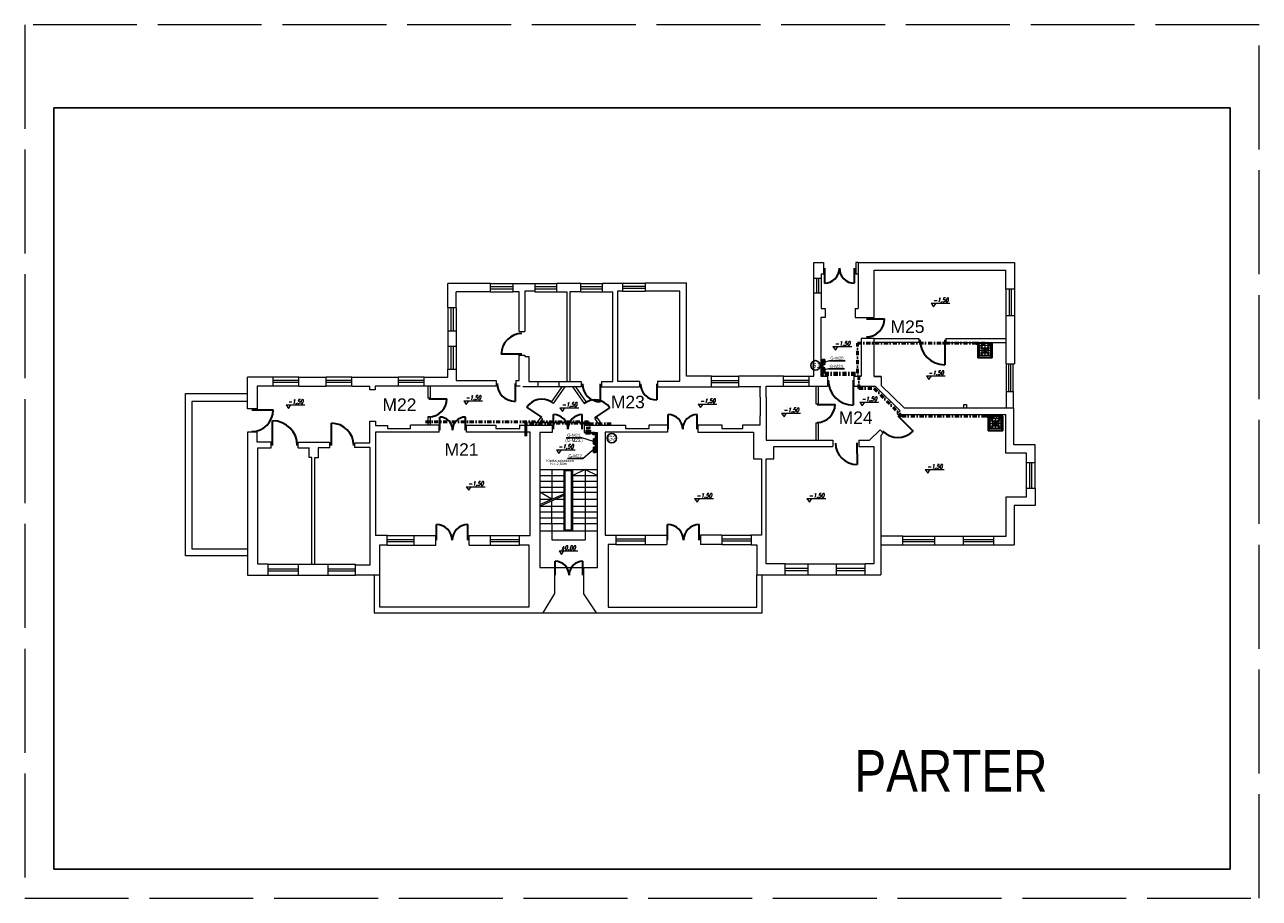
# Model space of a CAD drawing. Extents: x 34439 to 126910, y -74890 to 17912.
# Tile 4 of 144: x 43581 to 49521, y -32423 to -28223. Entities that reach past the tile are written whole.
import ezdxf
from ezdxf.enums import TextEntityAlignment as Align

# ---------------------------------------------------------------- set-up
doc = ezdxf.new("R2010")
doc.units = 0
doc.header["$MEASUREMENT"] = 0
for name, pattern in [('DASHDOT', [8.5, 4, -2, 0.5, -2]), ('DASHED', [19.05, 12.7, -6.35]), ('Przekrojowa', [600, 500, -100])]:
    doc.linetypes.add(name, pattern=pattern)
for name, color, linetype, lineweight in [('_konstrukcja', 96, 'Continuous', 20), ('_stolarka', 82, 'Continuous', 30), ('A-ARM', 1, 'Continuous', 15), ('gaz', 1, 'Continuous', 30), ('inst-gaz-rury', 50, 'Continuous', 50), ('inst. - C.O. - opis', 2, 'Continuous', 9), ('wymiar', 3, 'Continuous', 13), ('WYMIARKI', 10, 'Continuous', 13)]:
    doc.layers.add(name, color=color, linetype=linetype, lineweight=lineweight)
doc.layers.add('Opisy', color=2, linetype='Continuous')
doc.layers.add('urządzenia', color=140, linetype='Continuous')
doc.styles.add('Arial narrow', font='ARIALN.TTF')
doc.styles.add('GENERATED_STYLE_1', font='ARIAL.TTF')
doc.styles.add('ROMANS', font='SIMPLEX.SHX', dxfattribs={"width": 0.85, "oblique": 15, "height": 16})

# ---------------------------------------------------------------- blocks, each defined once
blk = doc.blocks.new('DYBY2002-B01x0504')
at = {"layer": 'A-ARM'}
for p, q in [((0, 60), (60, 60)), ((0, 0), (0, 60)), ((60, 60), (60, 5)), ((60, 0), (0, 0)), ((2.5, 11), (2.5, 55.5)), ((2.5, 45), (13.5, 45)), ((57.5, 34), (2.5, 34)), ((2.5, 33.5), (57.5, 33.5)), ((12.5, 22), (2.5, 22)), ((3.5, 56.5), (56.5, 56.5)), ((56.5, 10), (3.5, 10)), ((15.5, 47), (15.5, 56.5)), ((15.5, 25), (15.5, 43)), ((15.5, 10), (15.5, 19)), ((17.5, 45), (41.5, 45)), ((40, 22), (18.5, 22)), ((28.5, 11), (28.5, 55.5)), ((31.5, 55.5), (31.5, 11)), ((44.5, 56.5), (44.5, 48)), ((44.5, 42), (44.5, 26.5)), ((44.5, 17.5), (44.5, 10)), ((47.5, 45), (57.5, 45)), ((57.5, 22), (49, 22)), ((57.5, 55.5), (57.5, 11)), ((60, 5), (60, 5)), ((60, 5), (60, 0))]:
    blk.add_line(p, q, dxfattribs=at)
for centre, radius in [((15.5, 22), 3), ((15.5, 45), 2), ((44.5, 22), 4.5), ((44.5, 45), 3)]:
    blk.add_circle(centre, radius, dxfattribs=at)
for centre, start, end in [((3.5, 55.5), 90, 180), ((3.5, 11), 180, 270), ((56.5, 55.5), 0, 90), ((56.5, 11), 270, 0)]:
    blk.add_arc(centre, 1, start, end, dxfattribs=at)

msp = doc.modelspace()

# ---------------------------------------------------------------- hatches: boundary and pattern name
at = {"layer": 'inst-gaz-rury', "linetype": 'Continuous'}
h = msp.add_hatch(color=256, dxfattribs=at)
h.paths.add_polyline_path([(48164.3, -29754.5, 0.420252), (48162.8, -29753), (48162.8, -29754.5)])
h.paths.add_polyline_path([(48161.3, -29754.5, 0.408201), (48162.8, -29756), (48162.8, -29754.5)])
h.paths.add_polyline_path([(48162.8, -29754.5), (48162.8, -29756, 0.417728), (48164.3, -29754.5)])
for points in [[(48162.8, -29754.5), (48162.8, -29753, 0.409454), (48161.3, -29754.5, 0.001073), (48161.3, -29754.5)], [(47417.7, -29850), (47417.7, -29848.5, 0.409454), (47416.2, -29850, 0.001073), (47416.2, -29850)], [(47420.2, -29837.4), (47420.2, -29835.9, 0.409454), (47418.7, -29837.4, 0.001073), (47418.7, -29837.4)], [(47420.2, -29877.4), (47420.2, -29875.9, 0.409454), (47418.7, -29877.4, 0.001073), (47418.7, -29877.4)], [(47417.7, -29890), (47417.7, -29888.5, 0.409454), (47416.2, -29890, 0.001073), (47416.2, -29890)], [(47417.7, -29906.1), (47417.7, -29908.3, 0.409454), (47419.9, -29906.1, 0.001073), (47419.9, -29906.1)], [(48213.1, -30105.2), (48213.1, -30103.7, 0.409454), (48211.6, -30105.2, 0.001073), (48211.6, -30105.2)], [(46318.1, -30187.6), (46318.1, -30189.9, 0.409454), (46320.3, -30187.6, 0.001073), (46320.3, -30187.6)], [(46327.9, -30233.5), (46327.9, -30235, 0.409454), (46329.4, -30233.5, 0.001073), (46329.4, -30233.5)], [(46330.4, -30220.8), (46330.4, -30222.3, 0.409454), (46331.9, -30220.8, 0.001073), (46331.9, -30220.8)], [(46327.9, -30273.5), (46327.9, -30275, 0.409454), (46329.4, -30273.5, 0.001073), (46329.4, -30273.5)], [(46330.4, -30260.8), (46330.4, -30262.3, 0.409454), (46331.9, -30260.8, 0.001073), (46331.9, -30260.8)]]:
    msp.add_hatch(color=256, dxfattribs=at).paths.add_polyline_path(points)
h = msp.add_hatch(color=256, dxfattribs=at)
h.paths.add_polyline_path([(47419.2, -29850, 0.420252), (47417.7, -29848.5), (47417.7, -29850)])
h.paths.add_polyline_path([(47416.2, -29850, 0.408201), (47417.7, -29851.5), (47417.7, -29850)])
h.paths.add_polyline_path([(47417.7, -29850), (47417.7, -29851.5, 0.417728), (47419.2, -29850)])
h = msp.add_hatch(color=256, dxfattribs=at)
h.paths.add_polyline_path([(47421.7, -29837.4, 0.420252), (47420.2, -29835.9), (47420.2, -29837.4)])
h.paths.add_polyline_path([(47418.7, -29837.4, 0.408201), (47420.2, -29838.9), (47420.2, -29837.4)])
h.paths.add_polyline_path([(47420.2, -29837.4), (47420.2, -29838.9, 0.417728), (47421.7, -29837.4)])
h = msp.add_hatch(color=256, dxfattribs=at)
h.paths.add_polyline_path([(47421.7, -29877.4, 0.420252), (47420.2, -29875.9), (47420.2, -29877.4)])
h.paths.add_polyline_path([(47418.7, -29877.4, 0.408201), (47420.2, -29878.9), (47420.2, -29877.4)])
h.paths.add_polyline_path([(47420.2, -29877.4), (47420.2, -29878.9, 0.417728), (47421.7, -29877.4)])
h = msp.add_hatch(color=256, dxfattribs=at)
h.paths.add_polyline_path([(47415.4, -29906.1, 0.420252), (47417.7, -29908.3), (47417.7, -29906.1)])
h.paths.add_polyline_path([(47419.9, -29906.1, 0.408201), (47417.7, -29903.8), (47417.7, -29906.1)])
h.paths.add_polyline_path([(47417.7, -29906.1), (47417.7, -29903.8, 0.417728), (47415.4, -29906.1)])
h = msp.add_hatch(color=256, dxfattribs=at)
h.paths.add_polyline_path([(47419.2, -29890, 0.420252), (47417.7, -29888.5), (47417.7, -29890)])
h.paths.add_polyline_path([(47416.2, -29890, 0.408201), (47417.7, -29891.5), (47417.7, -29890)])
h.paths.add_polyline_path([(47417.7, -29890), (47417.7, -29891.5, 0.417728), (47419.2, -29890)])
h = msp.add_hatch(color=256, dxfattribs=at)
h.paths.add_polyline_path([(48214.6, -30105.2, 0.420252), (48213.1, -30103.7), (48213.1, -30105.2)])
h.paths.add_polyline_path([(48211.6, -30105.2, 0.408201), (48213.1, -30106.7), (48213.1, -30105.2)])
h.paths.add_polyline_path([(48213.1, -30105.2), (48213.1, -30106.7, 0.417728), (48214.6, -30105.2)])
h = msp.add_hatch(color=256, dxfattribs=at)
h.paths.add_polyline_path([(46315.8, -30187.6, 0.420252), (46318.1, -30189.9), (46318.1, -30187.6)])
h.paths.add_polyline_path([(46320.3, -30187.6, 0.408201), (46318.1, -30185.4), (46318.1, -30187.6)])
h.paths.add_polyline_path([(46318.1, -30187.6), (46318.1, -30185.4, 0.417728), (46315.8, -30187.6)])
h = msp.add_hatch(color=256, dxfattribs=at)
h.paths.add_polyline_path([(46326.4, -30233.5, 0.420252), (46327.9, -30235), (46327.9, -30233.5)])
h.paths.add_polyline_path([(46329.4, -30233.5, 0.408201), (46327.9, -30232), (46327.9, -30233.5)])
h.paths.add_polyline_path([(46327.9, -30233.5), (46327.9, -30232, 0.417728), (46326.4, -30233.5)])
h = msp.add_hatch(color=256, dxfattribs=at)
h.paths.add_polyline_path([(46328.9, -30220.8, 0.420252), (46330.4, -30222.3), (46330.4, -30220.8)])
h.paths.add_polyline_path([(46331.9, -30220.8, 0.408201), (46330.4, -30219.3), (46330.4, -30220.8)])
h.paths.add_polyline_path([(46330.4, -30220.8), (46330.4, -30219.3, 0.417728), (46328.9, -30220.8)])
h = msp.add_hatch(color=256, dxfattribs=at)
h.paths.add_polyline_path([(46326.4, -30273.5, 0.420252), (46327.9, -30275), (46327.9, -30273.5)])
h.paths.add_polyline_path([(46329.4, -30273.5, 0.408201), (46327.9, -30272), (46327.9, -30273.5)])
h.paths.add_polyline_path([(46327.9, -30273.5), (46327.9, -30272, 0.417728), (46326.4, -30273.5)])
h = msp.add_hatch(color=256, dxfattribs=at)
h.paths.add_polyline_path([(46328.9, -30260.8, 0.420252), (46330.4, -30262.3), (46330.4, -30260.8)])
h.paths.add_polyline_path([(46331.9, -30260.8, 0.408201), (46330.4, -30259.3), (46330.4, -30260.8)])
h.paths.add_polyline_path([(46330.4, -30260.8), (46330.4, -30259.3, 0.417728), (46328.9, -30260.8)])

# ---------------------------------------------------------------- linework, layer by layer
at = {"color": 62, "linetype": 'Przekrojowa', "lineweight": 18}
for p, q in [((49521.4, -28222.6), (43581.4, -28222.6)), ((43581.4, -28222.6), (43581.4, -32422.6)), ((49521.4, -32422.6), (49521.4, -28222.6)), ((43581.4, -32422.6), (49521.4, -32422.6)), ((43581.4, -32422.6), (49521.4, -32422.6))]:
    msp.add_line(p, q, dxfattribs=at)
at = {"linetype": 'Continuous'}
for p, q in [((49381.4, -28622.6), (43721.4, -28622.6)), ((43721.4, -28622.6), (43721.4, -32282.6)), ((49381.4, -32282.6), (49381.4, -28622.6)), ((43721.4, -32282.6), (49381.4, -32282.6)), ((43721.4, -32282.6), (49381.4, -32282.6))]:
    msp.add_line(p, q, dxfattribs=at)
at = {"linetype": 'DASHED', "ltscale": 20}
for p, q in [((48166.8, -29824.2), (48236.8, -29754.2)), ((48236.8, -29824.4), (48166.8, -29754.4)), ((48217.1, -30174.9), (48287.1, -30104.9)), ((48287.1, -30175.1), (48217.1, -30105.1))]:
    msp.add_line(p, q, dxfattribs=at)
for points in [[(48236.8, -29824.2), (48236.8, -29754.2), (48166.8, -29754.2), (48166.8, -29824.2)], [(48287.1, -30174.9), (48287.1, -30104.9), (48217.1, -30104.9), (48217.1, -30174.9)]]:
    msp.add_lwpolyline(points, close=True, dxfattribs=at)
at = {"layer": '_konstrukcja', "ltscale": 50}
for p, q in [((47378.4, -29912.7), (47378.4, -29365.5)), ((47378.4, -29365.5), (47425.1, -29365.5)), ((47425.1, -29365.5), (47425.1, -29422.3)), ((47580.2, -29365.5), (47580.2, -29422.3)), ((47590.7, -29365.6), (47580.2, -29365.6)), ((47590.7, -29365.6), (47590.7, -29587.6)), ((47590.7, -29365.6), (48343.6, -29365.6)), ((47668.1, -29630.1), (47668.1, -29402.8)), ((48343.6, -29365.6), (48343.6, -29494.3)), ((47413.5, -29443.1), (47378.4, -29443.1)), ((47391, -29443.1), (47391, -29513.8)), ((47401, -29443.1), (47401, -29513.8)), ((47425.1, -29422.3), (47413.5, -29422.3)), ((47413.5, -29422.3), (47413.5, -29443.1)), ((47413.5, -29443.1), (47413.5, -29513.8)), ((47590.7, -29422.3), (47580.2, -29422.3)), ((47668.1, -29403), (48301.5, -29403)), ((48301.5, -29494.3), (48301.5, -29403)), ((45822.8, -29467.6), (45617.6, -29467.6)), ((45617.6, -29582.1), (45617.6, -29467.6)), ((45822.8, -29506.4), (45657.1, -29506.4)), ((45657.1, -29582.1), (45657.1, -29506.4)), ((45822.8, -29506.4), (45822.8, -29467.6)), ((45822.8, -29467.6), (45932.1, -29467.6)), ((45822.8, -29482), (45932.1, -29482)), ((45822.8, -29492), (45932.1, -29492)), ((45822.8, -29506.4), (45932.1, -29506.4)), ((45932.1, -29506.4), (45932.1, -29467.6)), ((45932.1, -29467.6), (46036.1, -29467.6)), ((45961, -29506.4), (45932.1, -29506.4)), ((45961, -29698), (45961, -29506.4)), ((46036.1, -29504.5), (45987.6, -29504.5)), ((45987.6, -29504.5), (45987.6, -29698)), ((46036.1, -29467.6), (46036.1, -29504.5)), ((46036.1, -29467.6), (46142, -29467.6)), ((46036.1, -29482), (46142, -29482)), ((46036.1, -29492), (46142, -29492)), ((46036.1, -29506.4), (46145.4, -29506.4)), ((46142, -29506.4), (46142, -29467.6)), ((46256.5, -29467.6), (46142, -29467.6)), ((46142, -29506.4), (46190.3, -29506.4)), ((46190.3, -29506.4), (46190.3, -29938.7)), ((46256.5, -29506.4), (46204.5, -29506.4)), ((46204.5, -29506.4), (46204.5, -29938.7)), ((46256.5, -29506.4), (46256.5, -29467.6)), ((46256.5, -29467.6), (46365.9, -29467.6)), ((46256.5, -29482), (46361.6, -29482)), ((46256.5, -29492), (46361.6, -29492)), ((46256.5, -29506.4), (46410.9, -29506.4)), ((46361.6, -29506.4), (46361.6, -29465.6)), ((46361.6, -29465.6), (46458.1, -29465.6)), ((46410.9, -29938.7), (46410.9, -29506.4)), ((46458.1, -29504.4), (46433.1, -29504.4)), ((46433.1, -29504.4), (46433.1, -29936.8)), ((46458.1, -29465.6), (46458.1, -29503)), ((46458.1, -29465.6), (46567.4, -29465.6)), ((46458.1, -29480), (46567.4, -29480)), ((46458.1, -29490), (46567.4, -29490)), ((46458.1, -29504.4), (46567.4, -29504.4)), ((46567.4, -29465.6), (46567.4, -29504.4)), ((46766, -29465.6), (46567.4, -29465.6)), ((46733.7, -29504.4), (46567.4, -29504.4)), ((46733.7, -29936.8), (46733.7, -29504.1)), ((46766, -29912.7), (46766, -29465.6)), ((47413.5, -29513.8), (47378.4, -29513.8)), ((47413.5, -29513.8), (47413.5, -29587.6)), ((48343.6, -29494.3), (48301.5, -29494.3)), ((48301.5, -29494.3), (48301.5, -29622.2)), ((48317.6, -29494.3), (48317.6, -29622.2)), ((48327.6, -29494.3), (48327.6, -29622.2)), ((48343.6, -29494.3), (48343.6, -29622.2)), ((45617.6, -29582.1), (45657.1, -29582.1)), ((45617.6, -29584), (45617.6, -29694.4)), ((45632.4, -29584), (45632.4, -29694.4)), ((45642.4, -29584), (45642.4, -29694.4)), ((45657.1, -29584), (45657.1, -29694.4)), ((47432.7, -29629.6), (47411.1, -29629.6)), ((47411.6, -29630.1), (47411.6, -29911.7)), ((47413.5, -29587.6), (47432.7, -29587.6)), ((47432.7, -29587.6), (47432.7, -29630.1)), ((47577.1, -29587.6), (47577.1, -29630.1)), ((47577.1, -29587.6), (47590.7, -29587.6)), ((47577.1, -29630.1), (47668.1, -29630.1)), ((48343.6, -29622.2), (48301.5, -29622.2)), ((48301.5, -29622.2), (48301.5, -29825.4)), ((48343.6, -29622.2), (48343.6, -29852.5)), ((45617.6, -29694.4), (45657.1, -29694.4)), ((45617.6, -29694.4), (45617.6, -29768.7)), ((45657.1, -29694.4), (45657.1, -29768.7)), ((45961, -29698), (45987.6, -29698)), ((47606.2, -29731.3), (47606.2, -29911.7)), ((47668.1, -29731.3), (47606.2, -29731.3)), ((47668.1, -29913.5), (47668.1, -29731.3)), ((47668.1, -29731.3), (47883.1, -29731.3)), ((47883.1, -29749.8), (47668.1, -29749.8)), ((47883.1, -29731.3), (47883.1, -29749.8)), ((48012.8, -29731.3), (48012.8, -29749.8)), ((48012.8, -29731.3), (48301.5, -29731.3)), ((48012.8, -29749.8), (48301.5, -29749.8)), ((45617.6, -29768.7), (45657.1, -29768.7)), ((45617.6, -29768.7), (45617.6, -29879.1)), ((45632.4, -29768.7), (45632.4, -29879.1)), ((45642.4, -29768.7), (45642.4, -29879.1)), ((45657.1, -29768.7), (45657.1, -29879.1)), ((45961, -29933.1), (45961, -29811)), ((45961, -29811), (45987.6, -29811)), ((45987.6, -29811), (45987.6, -29818.1)), ((45987.6, -29818.1), (46007.6, -29818.1)), ((46007.6, -29818.1), (46007.6, -29938.7)), ((48301.5, -29825.4), (48301.4, -29852.5)), ((48301.4, -29852.5), (48343.6, -29852.5)), ((48304.3, -29985.7), (48304.3, -29852.5)), ((48316.1, -29985.7), (48316.1, -29852.5)), ((48326.1, -29985.7), (48326.1, -29852.5)), ((48337.9, -29985.7), (48337.9, -29852.5)), ((44653.7, -30069.2), (44653.7, -29916.6)), ((44776.8, -29916.6), (44653.7, -29916.6)), ((44776.8, -29960.5), (44776.8, -29916.6)), ((44900.2, -29916.6), (44776.8, -29916.6)), ((44900.2, -29933.6), (44776.8, -29933.6)), ((44900.2, -29960.5), (44900.2, -29916.6)), ((44900.2, -29916.6), (45031.7, -29916.6)), ((45031.7, -29960.5), (45031.7, -29916.6)), ((45155.1, -29916.6), (45031.7, -29916.6)), ((45155.1, -29933.6), (45031.7, -29933.6)), ((45155.1, -29960.5), (45155.1, -29916.6)), ((45155.1, -29916.6), (45379.7, -29916.6)), ((45379.7, -29960.5), (45379.7, -29916.6)), ((45503.1, -29916.6), (45379.7, -29916.6)), ((45503.1, -29933.6), (45379.7, -29933.6)), ((45503.1, -29960.5), (45503.1, -29916.6)), ((45503.1, -29916.6), (45617.6, -29916.6)), ((45617.6, -29916.6), (45617.6, -29879.1)), ((45617.6, -29879.1), (45657.1, -29879.1)), ((45657.1, -29879.1), (45657.1, -29933.1)), ((45657.1, -29933.1), (45849.8, -29933.1)), ((45849.8, -29933.1), (45849.8, -29960.5)), ((45944, -29933.1), (45961, -29933.1)), ((45944, -29933.1), (45944, -29960.5)), ((46433.1, -29936.8), (46540.1, -29936.8)), ((46540.1, -29936.8), (46540.1, -29963.9)), ((46625.2, -29936.8), (46733.7, -29936.8)), ((46625.2, -29936.8), (46625.2, -29963.9)), ((46885, -29912.7), (46766, -29912.7)), ((46885, -29963.9), (46885, -29912.7)), ((46885, -29912.7), (47017.1, -29912.7)), ((46885, -29933.3), (47017.1, -29933.3)), ((47017.1, -29963.9), (47017.1, -29912.7)), ((47232.5, -29912.7), (47017.1, -29912.7)), ((47232.5, -29961.1), (47232.5, -29912.7)), ((47232.5, -29912.7), (47355.8, -29912.7)), ((47232.5, -29931.9), (47355.8, -29931.9)), ((47355.8, -29961.1), (47355.8, -29912.7)), ((47355.8, -29912.7), (47378.4, -29912.7)), ((47411.6, -29911.7), (47443.7, -29911.7)), ((47443.7, -29911.7), (47443.7, -29961.1)), ((47570.7, -29911.7), (47570.7, -29961.1)), ((47570.7, -29911.7), (47606.2, -29911.7)), ((47702.6, -29913.5), (47702.6, -29957.3)), ((44354.9, -30776.5), (44354.9, -29996.2)), ((44354.9, -29996.2), (44653.7, -29996.2)), ((44776.8, -29960.5), (44699.1, -29960.5)), ((44699.1, -29960.5), (44699.1, -30069.2)), ((44900.2, -29943.6), (44776.8, -29943.6)), ((44900.2, -29960.5), (44776.8, -29960.5)), ((44900.2, -29960.5), (45031.7, -29960.5)), ((45155.1, -29943.6), (45031.7, -29943.6)), ((45155.1, -29960.5), (45031.7, -29960.5)), ((45155.1, -29960.5), (45242.7, -29960.5)), ((45242.7, -29978.5), (45242.7, -29960.5)), ((45268.1, -29978.5), (45242.7, -29978.5)), ((45379.7, -29960.5), (45268.1, -29960.5)), ((45268.1, -29960.5), (45268.1, -29978.5)), ((45503.1, -29943.6), (45379.7, -29943.6)), ((45503.1, -29960.5), (45379.7, -29960.5)), ((45849.8, -29960.5), (45503.1, -29960.5)), ((45520.9, -29960.5), (45520.9, -30017.5)), ((45532.9, -29960.5), (45532.9, -30017.5)), ((45965.7, -29960.5), (45944, -29960.5)), ((46258.7, -29963.9), (45977.7, -29963.9)), ((46007.6, -29938.7), (46051.9, -29938.7)), ((46051.9, -29938.7), (46258.7, -29938.7)), ((46051.9, -29963.9), (46051.9, -29938.7)), ((46164.9, -29963.9), (46114.2, -30037.1)), ((46179.5, -29963.9), (46124, -30043.9)), ((46153.4, -29963.9), (46153.4, -29938.7)), ((46217.6, -29963.9), (46273.1, -30043.9)), ((46232.2, -29963.9), (46283, -30037.1)), ((46258.7, -29938.7), (46258.7, -29963.9)), ((46356.1, -29938.7), (46356.1, -29963.9)), ((46356.1, -29938.7), (46410.9, -29938.7)), ((46356.1, -29963.9), (46540.1, -29963.9)), ((46625.2, -29963.9), (46885, -29963.9)), ((46885, -29943.3), (47017.1, -29943.3)), ((46885, -29963.9), (47017.1, -29963.9)), ((47123.2, -29963.9), (47017.1, -29963.9)), ((47120, -30013.2), (47120, -29960.8)), ((47149.5, -30013.2), (47149.5, -29961.1)), ((47149.5, -29961.1), (47232.5, -29961.1)), ((47232.5, -29941.9), (47355.8, -29941.9)), ((47232.5, -29961.1), (47355.8, -29961.1)), ((47355.8, -29961.1), (47443.7, -29961.1)), ((47387.7, -29961.1), (47387.7, -30046)), ((47399.7, -29961.1), (47399.7, -30046)), ((47570.7, -29961.1), (47672.5, -29961.1)), ((47672.5, -29961.1), (47793.7, -30078.6)), ((47702.6, -29957.3), (47813.3, -30064.7)), ((48304.3, -30064.7), (48304.3, -29985.7)), ((48304.3, -29985.7), (48337.9, -29985.7)), ((48337.9, -29985.7), (48337.9, -30064.7)), ((44653.7, -30033.4), (44385.8, -30033.4)), ((44385.8, -30033.4), (44385.8, -30742.5)), ((45532.9, -30017.5), (45520.9, -30017.5)), ((46124, -30043.9), (46114.2, -30037.1)), ((46273.1, -30043.9), (46283, -30037.1)), ((47120, -30013.2), (47120, -30103.2)), ((47149.5, -30013.2), (47149.5, -30103.2)), ((47387.7, -30046), (47399.7, -30046)), ((48099, -30064.7), (48099, -30049.1)), ((48099, -30049.1), (48112.6, -30049.1)), ((48112.6, -30049.1), (48112.6, -30064.7)), ((44699.1, -30069.2), (44653.7, -30069.2)), ((45520.9, -30107.5), (45520.9, -30147.2)), ((45532.9, -30107.5), (45520.9, -30107.5)), ((45532.9, -30107.5), (45532.9, -30147.2)), ((46062.9, -30111.1), (46037.8, -30147.2)), ((46072.8, -30117.9), (46062.9, -30111.1)), ((46324.4, -30117.9), (46334.2, -30111.1)), ((46334.2, -30111.1), (46359.3, -30147.2)), ((47120, -30145.6), (47120, -30103.2)), ((47149.5, -30103.2), (47149.5, -30220.7)), ((47793.7, -30078.6), (47778.9, -30092.8)), ((47778.9, -30092.8), (47793.4, -30107.9)), ((47804.6, -30097.2), (47793.4, -30107.9)), ((47804.6, -30097.2), (48301.1, -30097.2)), ((47813.3, -30064.7), (48340.6, -30064.7)), ((48301.1, -30282), (48301.1, -30097.2)), ((48340.6, -30241.8), (48340.6, -30064.7)), ((45241.8, -30232.2), (45241.8, -30128.1)), ((45241.8, -30128.1), (45269, -30128.1)), ((45269, -30128.1), (45269, -30149.4)), ((45269, -30149.4), (45326.9, -30149.4)), ((45326.9, -30149.4), (45326.9, -30163.6)), ((45326.9, -30163.6), (45438.1, -30163.6)), ((45438.1, -30163.6), (45438.1, -30147.2)), ((45575.1, -30147.2), (45438.1, -30147.2)), ((45575.1, -30181.9), (45575.1, -30147.2)), ((45707.4, -30181.9), (45707.4, -30147.2)), ((45707.4, -30147.2), (45848.6, -30147.2)), ((45848.6, -30147.2), (45848.6, -30163.2)), ((45848.6, -30163.2), (45963.6, -30163.2)), ((45963.6, -30163.2), (45963.6, -30146.1)), ((45963.6, -30147.2), (46118.9, -30147.2)), ((46072.8, -30117.9), (46052.4, -30147.2)), ((46118.9, -30147.2), (46118.9, -30184)), ((46272.7, -30147.2), (46272.7, -30184)), ((46272.7, -30147.2), (46471.5, -30147.2)), ((46324.4, -30117.9), (46344.7, -30147.2)), ((46471.5, -30147.2), (46471.5, -30163.2)), ((46471.5, -30163.2), (46586.5, -30163.2)), ((46586.5, -30163.2), (46586.5, -30146.1)), ((46586.5, -30146.1), (46673.8, -30146.1)), ((46673.8, -30146.1), (46673.8, -30182.1)), ((46820.1, -30146.1), (46820.1, -30182.1)), ((46820.1, -30146.1), (46935.3, -30146.1)), ((46935.3, -30146.1), (46935.3, -30163.2)), ((46935.3, -30163.2), (47036, -30163.2)), ((47036, -30163.2), (47036, -30145.6)), ((47036, -30145.6), (47120, -30145.6)), ((47387.7, -30136), (47387.7, -30220.7)), ((47387.7, -30136), (47399.7, -30136)), ((47399.7, -30136), (47399.7, -30220.7)), ((47697.9, -30170.5), (47645.6, -30220.7)), ((47697.9, -30170.5), (47712.4, -30185.7)), ((44699.1, -30182.3), (44653.7, -30182.3)), ((44653.7, -30182.3), (44653.7, -30869.9)), ((44699.2, -30230.3), (44699.2, -30182.3)), ((44766.6, -30230.3), (44699.2, -30230.3)), ((44766.6, -30256.2), (44766.6, -30230.3)), ((44897.3, -30256.2), (44897.3, -30230.3)), ((44897.3, -30230.3), (45050.1, -30230.3)), ((45050.1, -30256.2), (45050.1, -30230.3)), ((45169.7, -30254.6), (45169.7, -30232.2)), ((45169.7, -30232.2), (45241.8, -30232.2)), ((45575.1, -30181.9), (45268.7, -30181.9)), ((45268.7, -30181.9), (45268.7, -30678.7)), ((46013.6, -30181.9), (45707.4, -30181.9)), ((46013.6, -30678.7), (46013.6, -30181.9)), ((46118.9, -30184), (46060, -30184)), ((46060, -30184), (46060, -30832.1)), ((46272.7, -30184), (46336.6, -30184)), ((46336.6, -30832.1), (46336.6, -30184)), ((46673.8, -30182.1), (46373.6, -30182.1)), ((46373.6, -30182.1), (46373.6, -30677)), ((46820.1, -30182.1), (47087.3, -30182.1)), ((47087.3, -30182.1), (47087.3, -30309.9)), ((47149.5, -30220.7), (47469, -30220.7)), ((47469, -30220.7), (47469, -30251.1)), ((47594.1, -30220.7), (47645.6, -30220.7)), ((47594.1, -30220.7), (47594.1, -30251.1)), ((47712.4, -30185.7), (47700.2, -30197.4)), ((47700.2, -30197.4), (47700.2, -30867.7)), ((44702.8, -30816.5), (44702.8, -30256.2)), ((44702.8, -30256.2), (44766.6, -30256.2)), ((44897.3, -30256.2), (44949.9, -30256.2)), ((44949.9, -30303.8), (44949.9, -30255)), ((45050.1, -30256.2), (44993.5, -30256.2)), ((44993.5, -30256.2), (44993.5, -30305)), ((45242.9, -30254.6), (45169.7, -30254.6)), ((45242.9, -30818.8), (45242.9, -30254.6)), ((47185.4, -30310.3), (47185.4, -30251.1)), ((47185.4, -30251.1), (47469, -30251.1)), ((47594.1, -30251.1), (47666.2, -30251.1)), ((47666.2, -30251.1), (47666.2, -30814.5)), ((48401.9, -30282), (48301.1, -30282)), ((48443.5, -30241.8), (48340.6, -30241.8)), ((48401.9, -30327.8), (48401.9, -30282)), ((48443.5, -30327.8), (48443.5, -30241.8)), ((44963.6, -30303.8), (44949.9, -30303.8)), ((44963.6, -30816.5), (44963.6, -30303.8)), ((44993.5, -30305), (44975, -30305)), ((44975, -30305), (44975, -30816.5)), ((47087.3, -30309.9), (47125.7, -30309.9)), ((47125.7, -30309.9), (47125.7, -30677)), ((47148.3, -30814.5), (47148.3, -30310.3)), ((47148.3, -30310.3), (47185.4, -30310.3)), ((48401.9, -30327.8), (48443.5, -30327.8)), ((48401.9, -30451.2), (48401.9, -30327.8)), ((48417.7, -30451.2), (48417.7, -30327.8)), ((48427.7, -30451.2), (48427.7, -30327.8)), ((48443.5, -30451.2), (48443.5, -30327.8)), ((46060, -30361.1), (46336.6, -30361.1)), ((46060, -30389.2), (46176.2, -30389.2)), ((46118.1, -30361.1), (46118.1, -30503.4)), ((46176.2, -30656.5), (46176.2, -30361.1)), ((46181.2, -30366.1), (46212.9, -30366.1)), ((46181.2, -30651.5), (46181.2, -30366.1)), ((46212.9, -30651.5), (46212.9, -30366.1)), ((46217.9, -30656.5), (46217.9, -30361.1)), ((46277.3, -30361.1), (46217.9, -30389.2)), ((46217.9, -30389.2), (46336.6, -30389.2)), ((46277.3, -30361.1), (46277.3, -30699.2)), ((46277.3, -30361.1), (46336.6, -30389.2)), ((46060, -30416.5), (46176.2, -30416.5)), ((46060, -30446.8), (46176.2, -30446.8)), ((46060, -30470.4), (46176.2, -30470.4)), ((46118.1, -30503.4), (46060, -30470.4)), ((46217.9, -30416.5), (46336.6, -30416.5)), ((46217.9, -30446.8), (46336.6, -30446.8)), ((46217.9, -30470.4), (46336.6, -30470.4)), ((48401.9, -30492.3), (48401.9, -30451.2)), ((48401.9, -30451.2), (48443.5, -30451.2)), ((48443.5, -30451.2), (48443.5, -30533.9)), ((46060, -30529.6), (46176.2, -30477.3)), ((46060, -30536.6), (46176.2, -30484.3)), ((46060, -30504.4), (46115.9, -30504.4)), ((46118.1, -30620.8), (46118.1, -30510.4)), ((46131.5, -30504.4), (46176.2, -30504.4)), ((46217.9, -30504.4), (46336.6, -30504.4)), ((48303.4, -30681.4), (48303.4, -30492.3)), ((48303.4, -30492.3), (48401.9, -30492.3)), ((46060, -30537.7), (46176.2, -30537.7)), ((46060, -30564), (46176.2, -30564)), ((46217.9, -30537.7), (46336.6, -30537.7)), ((46217.9, -30564), (46336.6, -30564)), ((48443.5, -30533.9), (48341.9, -30533.9)), ((48341.9, -30533.9), (48341.9, -30723)), ((46060, -30593.1), (46176.2, -30593.1)), ((46060, -30620.8), (46176.2, -30620.8)), ((46118.1, -30620.8), (46118.1, -30699.2)), ((46217.9, -30593.1), (46336.6, -30593.1)), ((46217.9, -30620.8), (46336.6, -30620.8)), ((45325.4, -30678.7), (45268.7, -30678.7)), ((45325.4, -30725.3), (45325.4, -30678.7)), ((45325.4, -30678.7), (45455.4, -30678.7)), ((45325.4, -30697), (45455.4, -30697)), ((45325.4, -30707), (45455.4, -30707)), ((45455.4, -30725.3), (45455.4, -30678.7)), ((45455.4, -30678.7), (45558.9, -30678.7)), ((45558.9, -30725.3), (45558.9, -30678.7)), ((45720, -30725.5), (45720, -30678.7)), ((45720, -30678.8), (45821.9, -30678.8)), ((45821.9, -30725.3), (45821.9, -30678.7)), ((45821.9, -30678.8), (45962.3, -30678.8)), ((45821.9, -30697), (45962.3, -30697)), ((45821.9, -30707), (45962.3, -30707)), ((45962.3, -30725.3), (45962.3, -30678.7)), ((45962.3, -30678.7), (46013.6, -30678.7)), ((46060, -30656.5), (46336.6, -30656.5)), ((46118.1, -30699.2), (46277.3, -30699.2)), ((46181.2, -30651.5), (46212.9, -30651.5)), ((46373.6, -30677), (46426.2, -30677)), ((46426.2, -30677), (46426.2, -30722.3)), ((46426.2, -30677), (46566.1, -30677)), ((46426.2, -30694.6), (46566.1, -30694.6)), ((46426.2, -30704.6), (46566.1, -30704.6)), ((46566.1, -30677), (46566.1, -30722.3)), ((46566.1, -30677), (46670.5, -30677)), ((46670.5, -30677), (46670.5, -30722.3)), ((46833.5, -30677), (46833.5, -30722.3)), ((46935.1, -30677), (46833.5, -30677)), ((46935.1, -30677), (46935.1, -30722.3)), ((46935.1, -30677), (47075.1, -30677)), ((46935.1, -30694.6), (47075.1, -30694.6)), ((46935.1, -30704.6), (47075.1, -30704.6)), ((47125.7, -30677), (47075.1, -30677)), ((47076, -30677), (47076, -30722.7)), ((47806.7, -30681.4), (47700.2, -30681.4)), ((47806.7, -30723), (47806.7, -30681.4)), ((47806.7, -30681.4), (47959.6, -30681.4)), ((47806.7, -30697.2), (47959.6, -30697.2)), ((47806.7, -30707.2), (47959.6, -30707.2)), ((47959.6, -30723), (47959.6, -30681.4)), ((47959.6, -30681.4), (48098.6, -30681.4)), ((48098.6, -30723), (48098.6, -30681.4)), ((48098.6, -30681.4), (48244.1, -30681.4)), ((48098.6, -30697.2), (48244.1, -30697.2)), ((48098.6, -30707.2), (48244.1, -30707.2)), ((48244.1, -30723), (48244.1, -30681.4)), ((48244.1, -30681.4), (48303.4, -30681.4)), ((44385.8, -30742.5), (44653.7, -30742.5)), ((45325.4, -30725.3), (45288.7, -30725.3)), ((45288.7, -30725.3), (45288.7, -30870.5)), ((45325.4, -30725.3), (45455.4, -30725.3)), ((45455.4, -30725.3), (45558.9, -30725.3)), ((45720, -30725.5), (45821.9, -30725.5)), ((45821.9, -30725.4), (45962.3, -30725.4)), ((46008.5, -30725.3), (45962.3, -30725.3)), ((46008.5, -30874.6), (46008.5, -30725.3)), ((46426.2, -30722.3), (46387.9, -30722.3)), ((46387.9, -30722.3), (46387.9, -30874.6)), ((46426.2, -30722.3), (46566.1, -30722.3)), ((46566.1, -30722.3), (46670.5, -30722.3)), ((46935.1, -30722.3), (46833.5, -30722.3)), ((46935.1, -30722.3), (47075.1, -30722.3)), ((47076, -30722.7), (47104.2, -30722.7)), ((47104.2, -30722.7), (47104.2, -30867.7)), ((47700.2, -30723), (47806.7, -30723)), ((47806.7, -30723), (47959.6, -30723)), ((47959.6, -30723), (48098.6, -30723)), ((48098.6, -30723), (48244.1, -30723)), ((48244.1, -30723), (48341.9, -30723)), ((44653.7, -30776.5), (44354.9, -30776.5)), ((44753.2, -30816.5), (44702.8, -30816.5)), ((44753.2, -30869.9), (44753.2, -30816.5)), ((44753.2, -30816.5), (44898.2, -30816.5)), ((44898.2, -30869.9), (44898.2, -30816.5)), ((44898.2, -30816.5), (45040.9, -30816.5)), ((45040.9, -30869.9), (45040.9, -30816.5)), ((45040.9, -30816.5), (45173.4, -30816.5)), ((45173.4, -30869.9), (45173.4, -30816.5)), ((45173.4, -30818.8), (45242.9, -30818.8)), ((47239.4, -30814.5), (47148.3, -30814.5)), ((47239.4, -30867.7), (47239.4, -30814.5)), ((47239.4, -30814.5), (47350.9, -30814.5)), ((47350.9, -30867.7), (47350.9, -30814.5)), ((47350.9, -30814.5), (47486.9, -30814.5)), ((47486.9, -30867.7), (47486.9, -30814.5)), ((47486.9, -30814.5), (47625.8, -30814.5)), ((47666.2, -30814.5), (47625.8, -30814.5)), ((47625.8, -30867.7), (47625.8, -30814.5)), ((44653.7, -30869.9), (44753.2, -30869.9)), ((44753.2, -30838.2), (44898.2, -30838.2)), ((44753.2, -30848.2), (44898.2, -30848.2)), ((44753.2, -30869.9), (44898.2, -30869.9)), ((44898.2, -30869.9), (45040.9, -30869.9)), ((45040.9, -30838.2), (45173.4, -30838.2)), ((45040.9, -30848.2), (45173.4, -30848.2)), ((45040.9, -30869.9), (45173.4, -30869.9)), ((45288.7, -30869.9), (45173.4, -30869.9)), ((45262.2, -30870.5), (45262.2, -31050.7)), ((45288.7, -30870.5), (45288.7, -31021.9)), ((46008.5, -31021.9), (46008.5, -30874.6)), ((46060, -30832.1), (46130.4, -30832.1)), ((46130.4, -30832.1), (46130.4, -30956.8)), ((46130.4, -30832.1), (46270.3, -30832.1)), ((46130.4, -30874.6), (46130.4, -30874.6)), ((46270.3, -30832.1), (46270.3, -30959)), ((46270.3, -30832.1), (46336.6, -30832.1)), ((46387.9, -30874.6), (46387.9, -31022.6)), ((47103.7, -31022.6), (47104.2, -30867.7)), ((47104.2, -30867.7), (47239.4, -30867.7)), ((47128.8, -31049.9), (47128.8, -30867.7)), ((47239.4, -30836.1), (47350.9, -30836.1)), ((47239.4, -30846.1), (47350.9, -30846.1)), ((47239.4, -30867.7), (47350.9, -30867.7)), ((47350.9, -30867.7), (47486.9, -30867.7)), ((47486.9, -30836.1), (47625.8, -30836.1)), ((47486.9, -30846.1), (47625.8, -30846.1)), ((47486.9, -30867.7), (47625.8, -30867.7)), ((47625.8, -30867.7), (47700.2, -30867.7)), ((46130.4, -30956.8), (46074.8, -31050.6)), ((46270.3, -30959), (46330.4, -31049.9)), ((45262.2, -31050.7), (46032.9, -31050.7)), ((45288.7, -31021.9), (46008.5, -31021.9)), ((46032.9, -31050.7), (46361.6, -31049.9)), ((46361.6, -31049.9), (47128.8, -31049.9)), ((46387.9, -31022.6), (47103.7, -31022.6))]:
    msp.add_line(p, q, dxfattribs=at)
msp.add_lwpolyline([(47668.1, -29913.5), (47702.6, -29913.5), (47702.6, -29913.5), (47668.1, -29913.5)], close=True, dxfattribs=at)
at = {"layer": '_stolarka', "linetype": 'ByBlock', "ltscale": 50}
for p, q in [((47429.6, -29393.9), (47429.6, -29465.4)), ((47572.7, -29393.9), (47572.7, -29465.4)), ((47632, -29636.7), (47718.4, -29636.7)), ((48007.8, -29738.4), (48007.8, -29857.6)), ((45973.9, -29806.7), (45874.6, -29806.7)), ((47566.8, -29932.1), (47566.8, -30051.3)), ((45940.4, -29947), (45940.4, -30033.4)), ((46350.9, -29948.9), (46350.9, -30035.3)), ((46622.1, -29948.9), (46622.1, -30026.7)), ((45526, -30021.1), (45612.4, -30021.1)), ((47393.8, -30048.3), (47480.2, -30048.3)), ((44673.9, -30074.6), (44777.6, -30074.6)), ((45578, -30171.2), (45578, -30109)), ((45702.4, -30171.2), (45702.4, -30109)), ((46069.3, -30109.8), (45997.3, -30062)), ((46126.1, -30166.4), (46126.1, -30097.3)), ((46264.3, -30166.4), (46264.3, -30097.3)), ((46324.7, -30113), (46395.9, -30064)), ((46678, -30166.4), (46678, -30097.3)), ((46816.3, -30166.4), (46816.3, -30097.3)), ((47782.4, -30103.3), (47855.7, -30176.6)), ((44773.8, -30246), (44773.8, -30126.7)), ((45057.4, -30246), (45057.4, -30138.7)), ((47585.5, -30233), (47586.6, -30336.7)), ((45562.2, -30701.2), (45562.2, -30625.1)), ((45714.2, -30701.2), (45714.2, -30625.1)), ((46674.6, -30701.2), (46674.6, -30625.1)), ((46826.7, -30701.2), (46826.7, -30625.1)), ((46133.5, -30869.1), (46133.5, -30802.2)), ((46267.3, -30869.1), (46267.3, -30802.2))]:
    msp.add_line(p, q, dxfattribs=at)
for centre, radius, start, end in [((47429.6, -29393.9), 71.5, 269.99723, 359.99723), ((47572.7, -29393.9), 71.5, 180.00277, 270.00277), ((47632, -29636.7), 86.4, 270, 0), ((45973.9, -29806.7), 99.4, 90, 180), ((48007.8, -29738.4), 119.2, 180.00277, 270.00277), ((47566.8, -29932.1), 119.2, 180.00277, 270.00277), ((45940.4, -29947), 86.4, 180, 270), ((46350.9, -29948.9), 86.4, 180, 270), ((46622.1, -29948.9), 77.8, 180, 270), ((45526, -30021.1), 86.4, 270, 0), ((46069.3, -30109.8), 86.4, 56.42614, 146.42614), ((46324.7, -30113), 86.4, 34.48584, 124.48584), ((47393.8, -30048.3), 86.4, 270, 0), ((44673.9, -30074.6), 103.7, 270, 0), ((45578, -30171.2), 62.2, 0, 90), ((45702.4, -30171.2), 62.2, 90, 180), ((46126.1, -30166.4), 69.1, 0, 90), ((46264.3, -30166.4), 69.1, 90, 180), ((46678, -30166.4), 69.1, 0, 90), ((46816.3, -30166.4), 69.1, 90, 180), ((44773.8, -30246), 119.2, 0, 90), ((45057.4, -30246), 107.3, 0, 90), ((47585.5, -30233), 103.7, 180.60587, 270.60587), ((47782.4, -30103.3), 103.7, 225.00277, 315.00277), ((45562.2, -30701.2), 76, 0, 90), ((45714.2, -30701.2), 76, 90, 180), ((46674.6, -30701.2), 76, 0, 90), ((46826.7, -30701.2), 76, 90, 180), ((46133.5, -30869.1), 66.9, 0, 90), ((46267.3, -30869.1), 66.9, 90, 180)]:
    msp.add_arc(centre, radius, start, end, dxfattribs=at)
at = {"layer": 'gaz', "linetype": 'Continuous', "lineweight": 30}
for p, q in [((47425.7, -29850), (47423.2, -29850)), ((47425.7, -29890), (47423.2, -29890)), ((46322.4, -30220.8), (46324.9, -30220.8)), ((46322.4, -30260.8), (46324.9, -30260.8))]:
    msp.add_line(p, q, dxfattribs=at)
at = {"layer": 'inst-gaz-rury', "linetype": 'DASHDOT', "ltscale": 5}
for p, q in [((47588.1, -29754.5), (48221.7, -29754.5)), ((47588.1, -29897.2), (47588.1, -29754.5)), ((47431, -29897.2), (47588.1, -29897.2)), ((47431, -29904.1), (47595, -29904.1)), ((47595, -29971.9), (47595, -29904.1)), ((47595, -29971.9), (47669, -29971.9)), ((47669, -29971.9), (47802.2, -30105.2)), ((47802.2, -30105.2), (48272, -30105.2)), ((46294, -30131.3), (45504.4, -30131.3)), ((46285.9, -30138.8), (45993.1, -30138.8)), ((46285.9, -30192.5), (46285.9, -30138.8)), ((46294, -30192.5), (46294, -30131.3)), ((46301.2, -30191.4), (46301.2, -30141.3)), ((46402.8, -30141.3), (46301.2, -30141.3))]:
    msp.add_line(p, q, dxfattribs=at)
at = {"layer": 'inst-gaz-rury', "linetype": 'Continuous'}
for p, q in [((48221.7, -29765.3), (48221.7, -29754.5)), ((47425.7, -29850), (47417.3, -29850)), ((47425.7, -29837.4), (47420.2, -29837.4)), ((47425.7, -29877.4), (47420.2, -29877.4)), ((47425.7, -29890), (47417.3, -29890)), ((48272, -30116), (48272, -30105.2)), ((46322.4, -30220.8), (46330.8, -30220.8)), ((46322.4, -30233.5), (46327.9, -30233.5)), ((46322.4, -30260.8), (46330.8, -30260.8)), ((46322.4, -30273.5), (46327.9, -30273.5))]:
    msp.add_line(p, q, dxfattribs=at)
at = {"layer": 'inst-gaz-rury', "ltscale": 50}
for p, q in [((47417.7, -29906.1), (47417.7, -29848.5)), ((46318, -30187.6), (46330.4, -30187.6)), ((46330.4, -30187.6), (46330.4, -30262.3))]:
    msp.add_line(p, q, dxfattribs=at)
at = {"layer": 'inst-gaz-rury', "ltscale": 5}
msp.add_line((45993.1, -30138.8), (45993.1, -30201.3), dxfattribs=at)
at = {"layer": 'inst-gaz-rury', "linetype": 'Continuous'}
for centre, radius in [((48162.8, -29754.5), 1.5), ((47417.7, -29850), 1.5), ((47420.2, -29837.4), 1.5), ((47420.2, -29877.4), 1.5), ((47417.7, -29906.1), 2.25), ((47417.7, -29890), 1.5), ((48213.1, -30105.2), 1.5), ((46318, -30187.6), 2.25), ((46327.9, -30233.5), 1.5), ((46330.4, -30220.8), 1.5), ((46327.9, -30273.5), 1.5), ((46330.4, -30260.8), 1.5)]:
    msp.add_circle(centre, radius, dxfattribs=at)
at = {"layer": 'Opisy'}
for p, q in [((47449.2, -29877.7), (47525.5, -29877.8)), ((47452.7, -29837.9), (47529, -29838)), ((46186.4, -30208.9), (46262.7, -30209)), ((46192.8, -30308.1), (46269.1, -30308.2))]:
    msp.add_line(p, q, dxfattribs=at)
at = {"layer": 'urządzenia'}
for p, q in [((47420.4, -29831.7), (47430.4, -29856.7)), ((47420.4, -29856.7), (47430.4, -29831.7)), ((47420.4, -29831.7), (47430.4, -29831.7)), ((47420.4, -29871.7), (47430.4, -29896.7)), ((47420.4, -29896.7), (47430.4, -29871.7)), ((47420.4, -29871.7), (47430.4, -29871.7)), ((46327.7, -30239.1), (46317.7, -30214.1)), ((46327.7, -30214.1), (46317.7, -30239.1)), ((46327.7, -30239.1), (46317.7, -30239.1)), ((46327.7, -30279.1), (46317.7, -30254.1)), ((46327.7, -30254.1), (46317.7, -30279.1)), ((46327.7, -30279.1), (46317.7, -30279.1))]:
    msp.add_line(p, q, dxfattribs=at)
at = {"layer": 'urządzenia', "linetype": 'Continuous'}
for p, q in [((47420.4, -29831.7), (47420.4, -29856.7)), ((47420.4, -29856.7), (47430.4, -29856.7)), ((47420.4, -29871.7), (47420.4, -29896.7)), ((47430.4, -29856.7), (47430.4, -29831.7)), ((47430.4, -29896.7), (47430.4, -29871.7)), ((47420.4, -29896.7), (47430.4, -29896.7)), ((46317.7, -30214.1), (46317.7, -30239.1)), ((46327.7, -30214.1), (46317.7, -30214.1)), ((46327.7, -30239.1), (46327.7, -30214.1)), ((46317.7, -30254.1), (46317.7, -30279.1)), ((46327.7, -30254.1), (46317.7, -30254.1)), ((46327.7, -30279.1), (46327.7, -30254.1))]:
    msp.add_line(p, q, dxfattribs=at)
at = {"layer": 'urządzenia'}
for centre in [(47385.7, -29860.5), (46405.9, -30210.5)]:
    msp.add_circle(centre, 22.8, dxfattribs=at)
at = {"layer": 'urządzenia', "linetype": 'Continuous'}
for centre in [(47425.7, -29837.4), (47425.7, -29850), (47425.7, -29877.4), (47425.7, -29890), (47425.7, -29890), (46322.4, -30220.8), (46322.4, -30220.8), (46322.4, -30233.5), (46322.4, -30260.8), (46322.4, -30273.5)]:
    msp.add_circle(centre, 1.5, dxfattribs=at)
at = {"layer": 'wymiar'}
for p, q in [((47449.2, -29877.7), (47425.4, -29884.2)), ((47452.7, -29837.9), (47428.9, -29844.4)), ((46317.7, -30226.6), (46262.7, -30209)), ((46322.4, -30262.3), (46269.1, -30308.2))]:
    msp.add_line(p, q, dxfattribs=at)
at = {"layer": 'WYMIARKI'}
for p, q in [((47942.7, -29561.6), (48033.2, -29561.6)), ((47470.1, -29770.4), (47560.7, -29770.4)), ((47920, -29911.5), (48010.5, -29911.5)), ((44838.7, -30049.9), (44929.3, -30049.9)), ((45693.6, -30030.9), (45784.2, -30030.9)), ((46821.4, -30046.2), (46912, -30046.2)), ((47598.9, -30037.1), (47689.4, -30037.1)), ((46156.5, -30064.1), (46247.1, -30064.1)), ((47223.3, -30090.3), (47313.8, -30090.3)), ((46139.7, -30265.9), (46230.3, -30265.9)), ((47914.1, -30361.5), (48004.6, -30361.5)), ((45706, -30443.8), (45796.6, -30443.8)), ((46804.6, -30501.3), (46895.2, -30501.3)), ((47345.1, -30501.3), (47435.7, -30501.3)), ((46152.3, -30752.7), (46242.8, -30752.7))]:
    msp.add_line(p, q, dxfattribs=at)
for points in [[(47942.7, -29561.6), (47954.6, -29579), (47966.5, -29561.6)], [(47470.1, -29770.4), (47482.1, -29787.8), (47494, -29770.4)], [(47920, -29911.5), (47931.9, -29929), (47943.8, -29911.5)], [(44838.7, -30049.9), (44850.7, -30067.4), (44862.6, -30049.9)], [(45693.6, -30030.9), (45705.5, -30048.3), (45717.5, -30030.9)], [(46821.4, -30046.2), (46833.4, -30063.7), (46845.3, -30046.2)], [(47598.9, -30037.1), (47610.8, -30054.6), (47622.7, -30037.1)], [(46156.5, -30064.1), (46168.5, -30081.5), (46180.4, -30064.1)], [(47223.3, -30090.3), (47235.2, -30107.8), (47247.2, -30090.3)], [(46139.7, -30265.9), (46151.6, -30283.4), (46163.6, -30265.9)], [(47914.1, -30361.5), (47926, -30378.9), (47937.9, -30361.5)], [(45706, -30443.8), (45717.9, -30461.2), (45729.9, -30443.8)], [(46804.6, -30501.3), (46816.6, -30518.7), (46828.5, -30501.3)], [(47345.1, -30501.3), (47357, -30518.7), (47369, -30501.3)], [(46152.3, -30752.7), (46164.2, -30770.1), (46176.1, -30752.7)]]:
    msp.add_lwpolyline(points, dxfattribs=at)

# ---------------------------------------------------------------- block references
at = {"layer": 'A-ARM', "xscale": -1, "rotation": 179.9999999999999}
for p in [(48171.7, -29755.3), (48222, -30106)]:
    msp.add_blockref('DYBY2002-B01x0504', p, dxfattribs=at)

# ---------------------------------------------------------------- texts
at = {"style": 'GENERATED_STYLE_1'}
for s, p in [('G-M25.', (47457.4, -29833)), ('G-M24.', (47453.9, -29872.8)), ('(G-M23.)', (46182.4, -30228.1)), ('G-M21.', (46191.1, -30203.9)), ('G-M22.', (46197.5, -30303.2))]:
    msp.add_text(s, height=15, dxfattribs=at).set_placement(p)
at = {"linetype": 'Continuous', "char_height": 12.5, "style": 'GENERATED_STYLE_1'}
for s, insert, attachment_point in [('Klatka schodowa', (46091.8, -30325), 7), ('h = 2,64m', (46111, -30327), 1)]:
    msp.add_mtext(s, dxfattribs=dict(at, insert=insert, attachment_point=attachment_point))
at = {"layer": '_konstrukcja', "linetype": 'Continuous', "char_height": 60, "attachment_point": 7, "style": 'GENERATED_STYLE_1'}
for s, insert in [('M25', (47747.4, -29705.5)), ('M23', (46401.8, -30067.2)), ('M22', (45302.9, -30079.4)), ('M24', (47498, -30141.9)), ('M21', (45601.7, -30295))]:
    msp.add_mtext(s, dxfattribs=dict(at, insert=insert))
at = {"layer": 'A-ARM', "lineweight": 25, "ltscale": 50, "style": 'Arial narrow'}
msp.add_text('PARTER', height=200, dxfattribs=at).set_placement((47573.2, -31910.3))
at = {"layer": 'inst. - C.O. - opis', "style": 'GENERATED_STYLE_1'}
for s, p in [('G1', (47387.8, -29860.2)), ('G2', (46407.9, -30210.2))]:
    msp.add_text(s, height=22.5, dxfattribs=at).set_placement(p, align=Align.MIDDLE)
at = {"layer": 'WYMIARKI', "style": 'ROMANS', "oblique": 15, "width": 0.85}
for tag, p in [('-1,50', (47951.7, -29556.4)), ('-1,50', (47479.2, -29765.2)), ('-1,50', (47929, -29906.3)), ('-1,50', (44847.8, -30044.7)), ('-1,50', (45702.7, -30025.7)), ('-1,50', (46165.6, -30058.8)), ('-1,50', (46830.5, -30041)), ('-1,50', (47608, -30031.9)), ('-1,50', (47232.4, -30085.1)), ('-1,50', (46148.8, -30260.7)), ('-1,50', (47923.2, -30356.3)), ('-1,50', (45715.1, -30438.5)), ('-1,50', (46813.7, -30496)), ('-1,50', (47354.2, -30496)), ('%%P0,00', (46161.3, -30747.5))]:
    msp.add_attdef(tag, p, '%%p0.00', height=20, dxfattribs=at)

doc.saveas('drawing.dxf')
